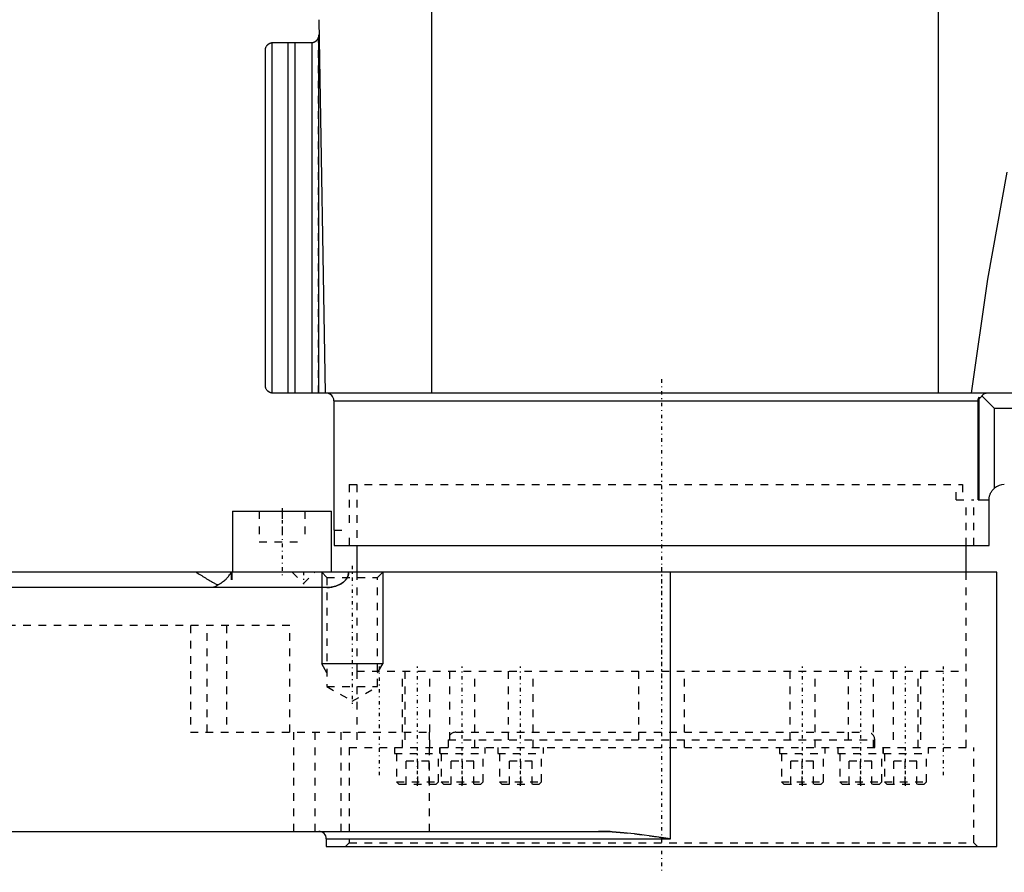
# Model space of a CAD drawing. Extents: x -171 to 342, y -1 to 570.
# Tile 3 of 5: x 86 to 215, y 140 to 251. Entities that reach past the tile are written whole.
import ezdxf

# ---------------------------------------------------------------- set-up
doc = ezdxf.new("R2010")
doc.units = 0
doc.linetypes.add('CENTER', pattern=[1.5, 0.45, -0.5, 0.05, -0.5])
doc.linetypes.add('DASHED', pattern=[2, 1, -1])
for name, color, linetype in [('AM_0', 7, 'CONTINUOUS'), ('AM_10', 7, 'CONTINUOUS'), ('AM_3', 7, 'DASHED'), ('AM_7', 7, 'CENTER')]:
    doc.layers.add(name, color=color, linetype=linetype)

msp = doc.modelspace()

# ---------------------------------------------------------------- linework, layer by layer
at = {"layer": 'AM_0', "color": 7, "linetype": 'CONTINUOUS'}
for p, q in [((206.35, 202.5), (206.35, 280.58)), ((139.87, 202.5), (139.87, 257.5)), ((125, 251.5), (125.86, 202.5)), ((118.86, 248.49), (118.86, 202.51)), ((119, 248.5), (124.03, 248.5)), ((120.95, 248.5), (120.95, 202.5)), ((121.86, 248.5), (121.86, 202.5)), ((124.11, 248.5), (124.11, 202.5)), ((124.98, 249.17), (124.98, 202.5)), ((118, 203.5), (118, 247.5)), ((341.64, 202.5), (119, 202.5)), ((211.7, 188.5), (211.7, 201.99)), ((213.7, 200.5), (212.08, 202.12)), ((127, 201.5), (127, 184.5)), ((127, 201.5), (211.57, 201.5)), ((211.57, 188.5), (211.57, 201.5)), ((213.7, 190.02), (213.7, 200.5)), ((217, 200.5), (213.7, 200.5)), ((211.57, 188.5), (213, 188.5)), ((213, 182.5), (213, 188.5)), ((113.7, 187), (113.7, 179)), ((113.7, 187), (126.7, 187)), ((126.7, 179), (126.7, 187)), ((127, 184.5), (127.03, 184.5)), ((127.03, 184.5), (127.03, 182.5)), ((127.03, 182.5), (213, 182.5)), ((130, 182.5), (130, 179)), ((210, 179), (210, 182.5)), ((214, 179), (-48.5, 179)), ((171.16, 144), (171.16, 179)), ((214, 143), (214, 179)), ((126.09, 177), (55.82, 177)), ((53.12, 145), (161.73, 145)), ((126, 144), (126, 143)), ((126, 144), (171.16, 144)), ((126, 143), (214, 143))]:
    msp.add_line(p, q, dxfattribs=at)
for points in [[(118, 247.5, 0), (118, 247.51, 0), (118, 247.52, 0), (118, 247.54, 0), (118, 247.54, 0), (118, 247.55, 0), (118, 247.56, 0), (118, 247.58, 0), (118, 247.59, 0), (118.01, 247.6, 0), (118.01, 247.62, 0), (118.01, 247.62, 0), (118.01, 247.63, 0), (118.01, 247.64, 0), (118.01, 247.65, 0), (118.01, 247.67, 0), (118.02, 247.68, 0), (118.02, 247.69, 0), (118.02, 247.7, 0), (118.02, 247.7, 0), (118.02, 247.71, 0), (118.03, 247.73, 0), (118.03, 247.73, 0), (118.03, 247.74, 0), (118.03, 247.75, 0), (118.03, 247.76, 0), (118.04, 247.77, 0), (118.04, 247.77, 0), (118.04, 247.78, 0), (118.04, 247.8, 0), (118.06, 247.83, 0), (118.08, 247.9, 0), (118.11, 247.96, 0), (118.15, 248.03, 0), (118.19, 248.09, 0), (118.21, 248.12, 0), (118.24, 248.15, 0), (118.27, 248.18, 0), (118.28, 248.19, 0), (118.29, 248.2, 0), (118.29, 248.21, 0), (118.3, 248.21, 0), (118.3, 248.22, 0), (118.31, 248.23, 0), (118.32, 248.24, 0), (118.33, 248.25, 0), (118.34, 248.25, 0), (118.35, 248.26, 0), (118.35, 248.26, 0), (118.36, 248.27, 0), (118.37, 248.28, 0), (118.38, 248.29, 0), (118.39, 248.3, 0), (118.41, 248.3, 0), (118.41, 248.31, 0), (118.42, 248.31, 0), (118.43, 248.32, 0), (118.44, 248.33, 0), (118.45, 248.34, 0), (118.46, 248.34, 0), (118.47, 248.35, 0), (118.48, 248.35, 0), (118.49, 248.36, 0), (118.5, 248.36, 0), (118.51, 248.37, 0), (118.52, 248.38, 0), (118.54, 248.39, 0), (118.55, 248.39, 0), (118.55, 248.4, 0), (118.56, 248.4, 0), (118.57, 248.41, 0), (118.59, 248.41, 0), (118.6, 248.41, 0), (118.6, 248.42, 0), (118.62, 248.42, 0), (118.63, 248.43, 0), (118.64, 248.43, 0), (118.64, 248.43, 0), (118.66, 248.44, 0), (118.67, 248.45, 0), (118.69, 248.45, 0), (118.7, 248.45, 0), (118.72, 248.46, 0), (118.72, 248.46, 0), (118.73, 248.46, 0), (118.75, 248.47, 0), (118.76, 248.47, 0), (118.78, 248.47, 0), (118.79, 248.48, 0), (118.81, 248.48, 0), (118.82, 248.48, 0), (118.82, 248.48, 0), (118.84, 248.49, 0), (118.85, 248.49, 0), (118.86, 248.49, 0)], [(118.86, 248.49, 0), (118.88, 248.49, 0), (118.93, 248.5, 0), (118.98, 248.5, 0), (119, 248.5, 0)], [(124.03, 248.5, 0), (124.05, 248.5, 0), (124.07, 248.5, 0), (124.1, 248.5, 0), (124.11, 248.5, 0)], [(124.11, 248.5, 0), (124.12, 248.5, 0), (124.13, 248.5, 0), (124.15, 248.51, 0), (124.16, 248.51, 0), (124.16, 248.51, 0), (124.18, 248.51, 0), (124.19, 248.51, 0), (124.2, 248.51, 0), (124.22, 248.52, 0), (124.23, 248.52, 0), (124.24, 248.52, 0), (124.25, 248.52, 0), (124.26, 248.53, 0), (124.27, 248.53, 0), (124.29, 248.53, 0), (124.3, 248.54, 0), (124.31, 248.54, 0), (124.32, 248.54, 0), (124.33, 248.54, 0), (124.34, 248.55, 0), (124.35, 248.55, 0), (124.36, 248.55, 0), (124.37, 248.56, 0), (124.38, 248.56, 0), (124.39, 248.57, 0), (124.4, 248.57, 0), (124.41, 248.57, 0), (124.42, 248.58, 0), (124.43, 248.58, 0), (124.44, 248.59, 0), (124.46, 248.59, 0), (124.47, 248.6, 0), (124.47, 248.6, 0), (124.48, 248.6, 0), (124.49, 248.61, 0), (124.5, 248.62, 0), (124.52, 248.62, 0), (124.53, 248.63, 0), (124.54, 248.64, 0), (124.54, 248.64, 0), (124.55, 248.64, 0), (124.56, 248.65, 0), (124.57, 248.66, 0), (124.58, 248.66, 0), (124.59, 248.67, 0), (124.6, 248.68, 0), (124.61, 248.68, 0), (124.61, 248.68, 0), (124.62, 248.69, 0), (124.63, 248.7, 0), (124.64, 248.71, 0), (124.65, 248.71, 0), (124.66, 248.72, 0), (124.67, 248.72, 0), (124.67, 248.73, 0), (124.68, 248.74, 0), (124.69, 248.74, 0), (124.72, 248.77, 0), (124.74, 248.79, 0), (124.77, 248.82, 0), (124.81, 248.87, 0), (124.85, 248.92, 0), (124.88, 248.97, 0), (124.91, 249.02, 0), (124.92, 249.04, 0), (124.93, 249.05, 0), (124.93, 249.06, 0), (124.93, 249.06, 0), (124.94, 249.07, 0), (124.94, 249.07, 0), (124.94, 249.08, 0), (124.94, 249.08, 0), (124.95, 249.09, 0), (124.95, 249.09, 0), (124.95, 249.1, 0), (124.95, 249.1, 0), (124.95, 249.11, 0), (124.96, 249.11, 0), (124.96, 249.12, 0), (124.96, 249.13, 0), (124.96, 249.13, 0), (124.97, 249.14, 0), (124.97, 249.14, 0), (124.97, 249.14, 0), (124.97, 249.15, 0), (124.97, 249.15, 0), (124.97, 249.16, 0), (124.97, 249.16, 0), (124.98, 249.16, 0), (124.98, 249.16, 0), (124.98, 249.17, 0), (124.98, 249.17, 0), (124.98, 249.17, 0), (124.98, 249.17, 0)], [(210.69, 202.5, 0), (212.85, 217.46, 0), (215.38, 231.48, 0)], [(118.86, 202.51, 0), (118.85, 202.51, 0), (118.84, 202.51, 0), (118.82, 202.52, 0), (118.82, 202.52, 0), (118.81, 202.52, 0), (118.79, 202.52, 0), (118.78, 202.53, 0), (118.76, 202.53, 0), (118.75, 202.53, 0), (118.73, 202.54, 0), (118.72, 202.54, 0), (118.72, 202.54, 0), (118.7, 202.55, 0), (118.69, 202.55, 0), (118.67, 202.55, 0), (118.66, 202.56, 0), (118.64, 202.57, 0), (118.64, 202.57, 0), (118.63, 202.57, 0), (118.62, 202.58, 0), (118.6, 202.58, 0), (118.6, 202.59, 0), (118.59, 202.59, 0), (118.57, 202.59, 0), (118.56, 202.6, 0), (118.55, 202.6, 0), (118.55, 202.61, 0), (118.54, 202.61, 0), (118.52, 202.62, 0), (118.51, 202.63, 0), (118.5, 202.64, 0), (118.49, 202.64, 0), (118.48, 202.65, 0), (118.47, 202.65, 0), (118.46, 202.66, 0), (118.45, 202.66, 0), (118.44, 202.67, 0), (118.43, 202.68, 0), (118.42, 202.69, 0), (118.41, 202.69, 0), (118.41, 202.7, 0), (118.39, 202.7, 0), (118.38, 202.71, 0), (118.37, 202.72, 0), (118.36, 202.73, 0), (118.35, 202.74, 0), (118.35, 202.74, 0), (118.34, 202.75, 0), (118.33, 202.75, 0), (118.32, 202.76, 0), (118.31, 202.77, 0), (118.3, 202.78, 0), (118.3, 202.79, 0), (118.29, 202.79, 0), (118.29, 202.8, 0), (118.28, 202.81, 0), (118.27, 202.82, 0), (118.24, 202.85, 0), (118.21, 202.88, 0), (118.19, 202.91, 0), (118.15, 202.97, 0), (118.11, 203.04, 0), (118.08, 203.1, 0), (118.06, 203.17, 0), (118.04, 203.2, 0), (118.04, 203.22, 0), (118.04, 203.23, 0), (118.04, 203.23, 0), (118.03, 203.24, 0), (118.03, 203.25, 0), (118.03, 203.26, 0), (118.03, 203.27, 0), (118.03, 203.27, 0), (118.02, 203.29, 0), (118.02, 203.3, 0), (118.02, 203.3, 0), (118.02, 203.31, 0), (118.02, 203.32, 0), (118.01, 203.33, 0), (118.01, 203.35, 0), (118.01, 203.36, 0), (118.01, 203.37, 0), (118.01, 203.38, 0), (118.01, 203.38, 0), (118.01, 203.4, 0), (118, 203.41, 0), (118, 203.42, 0), (118, 203.44, 0), (118, 203.45, 0), (118, 203.46, 0), (118, 203.46, 0), (118, 203.48, 0), (118, 203.49, 0), (118, 203.5, 0)], [(119, 202.5, 0), (118.98, 202.5, 0), (118.93, 202.5, 0), (118.88, 202.51, 0), (118.86, 202.51, 0)], [(211.57, 201.5, 0), (211.57, 201.51, 0), (211.57, 201.54, 0), (211.57, 201.57, 0), (211.57, 201.58, 0), (211.57, 201.6, 0), (211.58, 201.63, 0), (211.58, 201.65, 0), (211.59, 201.68, 0), (211.59, 201.71, 0), (211.6, 201.74, 0), (211.6, 201.75, 0), (211.61, 201.77, 0), (211.62, 201.8, 0), (211.62, 201.82, 0), (211.63, 201.85, 0), (211.64, 201.87, 0), (211.66, 201.9, 0), (211.66, 201.91, 0), (211.67, 201.92, 0), (211.68, 201.95, 0), (211.69, 201.97, 0), (211.7, 201.99, 0)], [(211.7, 201.99, 0), (211.7, 201.97, 0), (211.7, 201.94, 0), (211.71, 201.91, 0), (211.71, 201.9, 0), (211.71, 201.89, 0), (211.72, 201.88, 0), (211.72, 201.88, 0), (211.72, 201.87, 0), (211.72, 201.87, 0), (211.72, 201.87, 0), (211.73, 201.87, 0), (211.73, 201.87, 0), (211.73, 201.86, 0), (211.73, 201.86, 0), (211.73, 201.86, 0), (211.73, 201.86, 0), (211.74, 201.86, 0), (211.74, 201.86, 0), (211.74, 201.86, 0), (211.74, 201.85, 0), (211.74, 201.85, 0), (211.75, 201.85, 0), (211.75, 201.85, 0), (211.75, 201.85, 0), (211.75, 201.85, 0), (211.75, 201.85, 0), (211.75, 201.85, 0), (211.76, 201.85, 0), (211.76, 201.85, 0), (211.76, 201.85, 0), (211.76, 201.85, 0), (211.76, 201.85, 0), (211.77, 201.85, 0), (211.77, 201.85, 0), (211.77, 201.85, 0), (211.77, 201.85, 0), (211.77, 201.85, 0), (211.78, 201.85, 0), (211.78, 201.85, 0), (211.78, 201.85, 0), (211.78, 201.85, 0), (211.78, 201.86, 0), (211.79, 201.86, 0), (211.79, 201.86, 0), (211.79, 201.86, 0), (211.79, 201.86, 0), (211.8, 201.86, 0), (211.8, 201.86, 0), (211.8, 201.87, 0), (211.81, 201.87, 0), (211.81, 201.87, 0), (211.81, 201.87, 0), (211.81, 201.87, 0), (211.82, 201.88, 0), (211.82, 201.88, 0), (211.83, 201.88, 0), (211.83, 201.88, 0), (211.83, 201.89, 0), (211.84, 201.89, 0), (211.84, 201.89, 0), (211.84, 201.9, 0), (211.85, 201.9, 0), (211.86, 201.91, 0), (211.89, 201.94, 0), (211.93, 201.98, 0), (211.95, 202, 0), (211.97, 202.01, 0), (212.01, 202.05, 0), (212.06, 202.1, 0), (212.08, 202.12, 0)], [(212.08, 202.12, 0), (212.09, 202.14, 0), (212.11, 202.18, 0), (212.14, 202.22, 0), (212.15, 202.24, 0), (212.16, 202.25, 0), (212.19, 202.29, 0), (212.22, 202.32, 0), (212.24, 202.34, 0), (212.27, 202.37, 0), (212.3, 202.39, 0), (212.32, 202.4, 0), (212.33, 202.42, 0), (212.36, 202.43, 0), (212.39, 202.45, 0), (212.43, 202.46, 0), (212.46, 202.48, 0), (212.49, 202.49, 0), (212.51, 202.49, 0), (212.52, 202.49, 0), (212.55, 202.5, 0), (212.59, 202.5, 0), (212.6, 202.5, 0)], [(213, 188.5, 0), (213, 188.55, 0), (213.01, 188.64, 0), (213.01, 188.74, 0), (213.02, 188.78, 0), (213.03, 188.83, 0), (213.05, 188.92, 0), (213.07, 189.02, 0), (213.1, 189.11, 0), (213.13, 189.2, 0), (213.16, 189.29, 0), (213.18, 189.34, 0), (213.2, 189.38, 0), (213.25, 189.46, 0), (213.3, 189.55, 0), (213.35, 189.63, 0), (213.41, 189.71, 0), (213.47, 189.78, 0), (213.5, 189.82, 0), (213.53, 189.85, 0), (213.59, 189.92, 0), (213.66, 189.99, 0), (213.7, 190.02, 0)], [(108.92, 179, 0), (109, 178.95, 0), (109.16, 178.85, 0), (109.32, 178.75, 0), (109.4, 178.7, 0), (109.48, 178.65, 0), (109.64, 178.55, 0), (109.8, 178.44, 0), (109.97, 178.34, 0), (110.13, 178.25, 0), (110.29, 178.15, 0), (110.37, 178.1, 0), (110.45, 178.05, 0), (110.61, 177.96, 0), (110.77, 177.86, 0), (110.92, 177.77, 0), (111.08, 177.69, 0), (111.23, 177.6, 0), (111.31, 177.56, 0), (111.38, 177.53, 0), (111.53, 177.45, 0), (111.68, 177.38, 0), (111.75, 177.34, 0)], [(111.75, 177.34, 0), (111.83, 177.38, 0), (111.97, 177.46, 0), (112.11, 177.54, 0), (112.18, 177.58, 0), (112.25, 177.63, 0), (112.38, 177.72, 0), (112.5, 177.81, 0), (112.62, 177.91, 0), (112.73, 178.01, 0), (112.84, 178.11, 0), (112.89, 178.16, 0), (112.95, 178.21, 0), (113.04, 178.32, 0), (113.14, 178.42, 0), (113.22, 178.53, 0), (113.3, 178.64, 0), (113.38, 178.74, 0), (113.41, 178.79, 0), (113.43, 178.84, 0), (113.46, 178.88, 0), (113.47, 178.9, 0), (113.47, 178.91, 0), (113.48, 178.91, 0), (113.48, 178.92, 0), (113.48, 178.93, 0), (113.49, 178.94, 0), (113.49, 178.95, 0), (113.49, 178.96, 0), (113.49, 178.96, 0), (113.49, 178.96, 0), (113.49, 178.96, 0), (113.49, 178.96, 0), (113.49, 178.96, 0), (113.49, 178.96, 0), (113.49, 178.97, 0), (113.49, 178.97, 0), (113.49, 178.97, 0), (113.49, 178.97, 0), (113.49, 178.97, 0), (113.49, 178.97, 0), (113.49, 178.97, 0), (113.5, 178.97, 0), (113.5, 178.97, 0), (113.5, 178.98, 0), (113.5, 178.98, 0), (113.5, 178.98, 0), (113.5, 178.98, 0), (113.5, 178.98, 0), (113.5, 178.98, 0), (113.5, 178.98, 0), (113.5, 178.98, 0), (113.5, 178.99, 0), (113.5, 178.99, 0), (113.5, 178.99, 0), (113.5, 178.99, 0), (113.5, 178.99, 0), (113.5, 178.99, 0), (113.5, 178.99, 0), (113.5, 178.99, 0), (113.5, 179, 0), (113.5, 179, 0), (113.5, 179, 0), (113.5, 179, 0), (113.5, 179, 0)], [(126.09, 177, 0), (126.19, 177, 0), (126.4, 177.01, 0), (126.62, 177.04, 0), (126.73, 177.05, 0), (126.84, 177.07, 0), (127.05, 177.12, 0), (127.25, 177.18, 0), (127.44, 177.24, 0), (127.64, 177.33, 0), (127.75, 177.38, 0), (127.78, 177.4, 0), (127.82, 177.42, 0), (127.83, 177.43, 0), (127.85, 177.43, 0), (127.88, 177.45, 0), (127.91, 177.47, 0), (127.93, 177.48, 0), (127.94, 177.49, 0), (127.97, 177.51, 0), (128, 177.53, 0), (128.02, 177.54, 0), (128.03, 177.55, 0), (128.06, 177.57, 0), (128.09, 177.59, 0), (128.12, 177.61, 0), (128.15, 177.63, 0), (128.17, 177.65, 0), (128.19, 177.66, 0), (128.2, 177.67, 0), (128.23, 177.69, 0), (128.25, 177.71, 0), (128.28, 177.73, 0), (128.31, 177.76, 0), (128.33, 177.78, 0), (128.35, 177.79, 0), (128.36, 177.8, 0), (128.38, 177.83, 0), (128.41, 177.85, 0), (128.43, 177.88, 0), (128.46, 177.9, 0), (128.48, 177.93, 0), (128.5, 177.94, 0), (128.51, 177.96, 0), (128.53, 177.99, 0), (128.56, 178.01, 0), (128.58, 178.04, 0), (128.6, 178.07, 0), (128.62, 178.1, 0), (128.63, 178.11, 0), (128.64, 178.13, 0), (128.66, 178.16, 0), (128.68, 178.19, 0), (128.7, 178.22, 0), (128.72, 178.25, 0), (128.74, 178.28, 0), (128.74, 178.29, 0), (128.75, 178.31, 0), (128.77, 178.34, 0), (128.78, 178.37, 0), (128.79, 178.38, 0), (128.8, 178.4, 0), (128.81, 178.43, 0), (128.82, 178.46, 0), (128.83, 178.48, 0), (128.84, 178.5, 0), (128.85, 178.53, 0), (128.86, 178.56, 0), (128.87, 178.6, 0), (128.88, 178.63, 0), (128.89, 178.67, 0), (128.89, 178.69, 0), (128.9, 178.7, 0), (128.91, 178.74, 0), (128.91, 178.77, 0), (128.92, 178.81, 0), (128.92, 178.85, 0), (128.93, 178.88, 0), (128.93, 178.9, 0), (128.93, 178.91, 0), (128.93, 178.95, 0), (128.93, 178.98, 0), (128.93, 179, 0)], [(111.75, 177.34, 0), (111.73, 177.33, 0), (111.69, 177.29, 0), (111.65, 177.26, 0), (111.63, 177.24, 0), (111.61, 177.22, 0), (111.56, 177.19, 0), (111.52, 177.17, 0), (111.48, 177.14, 0), (111.44, 177.12, 0), (111.39, 177.1, 0), (111.37, 177.09, 0), (111.35, 177.08, 0), (111.3, 177.06, 0), (111.26, 177.04, 0), (111.21, 177.03, 0), (111.17, 177.02, 0), (111.12, 177.01, 0), (111.1, 177.01, 0), (111.08, 177.01, 0), (111.03, 177, 0), (110.99, 177, 0), (110.97, 177, 0)], [(171.16, 144, 0), (169.65, 144.23, 0), (166.46, 144.66, 0), (164.58, 144.86, 0), (164.05, 144.9, 0), (163.52, 144.94, 0), (163.26, 144.96, 0), (163, 144.97, 0), (162.49, 144.99, 0), (161.98, 145, 0), (161.73, 145, 0)]]:
    msp.add_polyline3d(points, dxfattribs=at)
for centre, radius, start, end in [((124.03, 249.5), 1, 340.8041, 1), ((126, 201.5), 1, 0, 90), ((215, 188.5), 2, 90, 130.5416), ((125, 144), 1, 0, 90)]:
    msp.add_arc(centre, radius, start, end, dxfattribs=at)
at = {"layer": 'AM_10', "color": 7, "linetype": 'CONTINUOUS'}
for p, q in [((125.4, 179), (125.4, 167)), ((133.4, 179), (133.4, 167)), ((133.4, 167), (125.4, 167)), ((126.08, 165.8), (125.4, 167)), ((132.72, 165.8), (133.4, 167))]:
    msp.add_line(p, q, dxfattribs=at)
at = {"layer": 'AM_3', "color": 6, "linetype": 'DASHED'}
for p, q in [((124.11, 248.5), (124.11, 202.5)), ((124.98, 249.17), (124.98, 202.5)), ((124.99, 202.5), (124.99, 249.2)), ((129, 190.5), (129, 184.5)), ((129, 190.5), (209.5, 190.5)), ((130, 190.5), (130, 182.5)), ((208.7, 188.5), (208.7, 190.5)), ((209.5, 190.5), (209.5, 188.5)), ((208.7, 188.5), (211, 188.5)), ((210, 182.5), (210, 188.5)), ((211, 182.5), (211, 188.5)), ((117.2, 187), (117.2, 183)), ((120.2, 187), (120.2, 183)), ((123.2, 187), (123.2, 183)), ((127.03, 184.5), (129.03, 184.5)), ((129.03, 182.5), (129.03, 184.5)), ((117.2, 183), (123.2, 183)), ((113.5, 179), (113.5, 177)), ((113.59, 179), (113.59, 177)), ((121.5, 179), (123, 177.5)), ((123, 177.5), (124.5, 179)), ((125.4, 179), (126.08, 178.32)), ((130, 179), (130, 166)), ((132.72, 178.32), (133.4, 179)), ((210, 166), (210, 179)), ((126.08, 178.32), (126.08, 164)), ((126.08, 178.32), (132.72, 178.32)), ((132.72, 164), (132.72, 178.32)), ((121.21, 172), (58.78, 172)), ((108.16, 172), (108.16, 158)), ((110.35, 158), (110.35, 172)), ((112.89, 172), (112.89, 158)), ((121.21, 158), (121.21, 172)), ((130, 166), (130, 156)), ((130, 166), (210, 166)), ((136, 156), (136, 166)), ((136.31, 166), (136.31, 156)), ((139.61, 156), (139.61, 166)), ((142.19, 166), (142.19, 156)), ((145.49, 156), (145.49, 166)), ((149.85, 166), (149.85, 156)), ((153.15, 156), (153.15, 166)), ((167, 166), (167, 156)), ((173, 156), (173, 166)), ((186.85, 166), (186.85, 156)), ((190.15, 156), (190.15, 166)), ((194.51, 166), (194.51, 156)), ((197.81, 156), (197.81, 166)), ((200.39, 166), (200.39, 156)), ((203.69, 156), (203.69, 166)), ((204, 166), (204, 156)), ((210, 156), (210, 166)), ((126.08, 164), (129.4, 162.08)), ((126.08, 164), (132.72, 164)), ((129.4, 162.08), (132.72, 164)), ((108.16, 158), (139.54, 158)), ((121.68, 158), (121.68, 145)), ((124.52, 145), (124.52, 158)), ((127.9, 158), (127.9, 145)), ((139.54, 145), (139.54, 158)), ((143, 158), (197, 158)), ((142, 157), (142, 156)), ((142, 157), (198, 157)), ((198, 156), (198, 157)), ((129, 156), (129, 143.5)), ((129, 156), (211, 156)), ((134.96, 156), (134.96, 155.2)), ((134.96, 155.2), (146.84, 155.2)), ((135.21, 155.2), (135.21, 151.5)), ((140.71, 151.5), (140.71, 155.2)), ((140.84, 156), (140.84, 155.2)), ((140.96, 155.2), (140.96, 156)), ((141.09, 155.2), (141.09, 151.5)), ((146.59, 151.5), (146.59, 155.2)), ((146.84, 155.2), (146.84, 156)), ((148.5, 156), (148.5, 155.2)), ((148.5, 155.2), (154.5, 155.2)), ((148.75, 155.2), (148.75, 151.5)), ((154.25, 151.5), (154.25, 155.2)), ((154.5, 155.2), (154.5, 156)), ((185.5, 156), (185.5, 155.2)), ((185.5, 155.2), (191.5, 155.2)), ((185.75, 155.2), (185.75, 151.5)), ((191.25, 151.5), (191.25, 155.2)), ((191.5, 155.2), (191.5, 156)), ((193.16, 156), (193.16, 155.2)), ((193.16, 155.2), (205.04, 155.2)), ((193.41, 155.2), (193.41, 151.5)), ((198.91, 151.5), (198.91, 155.2)), ((199.04, 156), (199.04, 155.2)), ((199.16, 155.2), (199.16, 156)), ((199.29, 155.2), (199.29, 151.5)), ((204.79, 151.5), (204.79, 155.2)), ((205.04, 155.2), (205.04, 156)), ((211, 143.5), (211, 156)), ((136.5, 151.2), (136.5, 154.2)), ((139.5, 154.2), (136.5, 154.2)), ((138, 151.2), (138, 154.2)), ((139.5, 151.2), (139.5, 154.2)), ((142.38, 151.2), (142.38, 154.2)), ((145.38, 154.2), (142.38, 154.2)), ((143.88, 151.2), (143.88, 154.2)), ((145.38, 151.2), (145.38, 154.2)), ((150.04, 151.2), (150.04, 154.2)), ((153.04, 154.2), (150.04, 154.2)), ((151.54, 151.2), (151.54, 154.2)), ((153.04, 151.2), (153.04, 154.2)), ((186.96, 151.2), (186.96, 154.2)), ((189.96, 154.2), (186.96, 154.2)), ((188.46, 151.2), (188.46, 154.2)), ((189.96, 151.2), (189.96, 154.2)), ((194.62, 151.2), (194.62, 154.2)), ((197.62, 154.2), (194.62, 154.2)), ((196.12, 151.2), (196.12, 154.2)), ((197.62, 151.2), (197.62, 154.2)), ((200.5, 151.2), (200.5, 154.2)), ((203.5, 154.2), (200.5, 154.2)), ((202, 151.2), (202, 154.2)), ((203.5, 151.2), (203.5, 154.2)), ((135.21, 151.5), (135.51, 151.2)), ((135.21, 151.5), (140.71, 151.5)), ((140.41, 151.2), (140.71, 151.5)), ((141.09, 151.5), (141.39, 151.2)), ((141.09, 151.5), (146.59, 151.5)), ((146.29, 151.2), (146.59, 151.5)), ((148.75, 151.5), (149.05, 151.2)), ((148.75, 151.5), (154.25, 151.5)), ((153.95, 151.2), (154.25, 151.5)), ((185.75, 151.5), (186.05, 151.2)), ((185.75, 151.5), (191.25, 151.5)), ((190.95, 151.2), (191.25, 151.5)), ((193.41, 151.5), (193.71, 151.2)), ((193.41, 151.5), (198.91, 151.5)), ((198.61, 151.2), (198.91, 151.5)), ((199.29, 151.5), (199.59, 151.2)), ((199.29, 151.5), (204.79, 151.5)), ((204.49, 151.2), (204.79, 151.5)), ((135.51, 151.2), (140.41, 151.2)), ((141.39, 151.2), (146.29, 151.2)), ((149.05, 151.2), (153.95, 151.2)), ((186.05, 151.2), (190.95, 151.2)), ((193.71, 151.2), (198.61, 151.2)), ((199.59, 151.2), (204.49, 151.2)), ((129, 143.5), (128.5, 143)), ((129, 143.5), (211, 143.5)), ((211.5, 143), (211, 143.5))]:
    msp.add_line(p, q, dxfattribs=at)
for points in [[(124.11, 248.5, 0), (124.12, 248.5, 0), (124.13, 248.5, 0), (124.15, 248.51, 0), (124.15, 248.51, 0), (124.16, 248.51, 0), (124.17, 248.51, 0), (124.19, 248.51, 0), (124.2, 248.51, 0), (124.21, 248.52, 0), (124.23, 248.52, 0), (124.23, 248.52, 0), (124.24, 248.52, 0), (124.25, 248.52, 0), (124.27, 248.53, 0), (124.28, 248.53, 0), (124.29, 248.53, 0), (124.31, 248.54, 0), (124.31, 248.54, 0), (124.32, 248.54, 0), (124.33, 248.55, 0), (124.34, 248.55, 0), (124.35, 248.55, 0), (124.36, 248.55, 0), (124.37, 248.56, 0), (124.38, 248.56, 0), (124.39, 248.56, 0), (124.39, 248.57, 0), (124.41, 248.57, 0), (124.42, 248.58, 0), (124.43, 248.58, 0), (124.44, 248.59, 0), (124.45, 248.59, 0), (124.46, 248.59, 0), (124.46, 248.6, 0), (124.48, 248.6, 0), (124.49, 248.61, 0), (124.5, 248.61, 0), (124.51, 248.62, 0), (124.52, 248.63, 0), (124.53, 248.63, 0), (124.53, 248.63, 0), (124.54, 248.64, 0), (124.55, 248.64, 0), (124.56, 248.65, 0), (124.57, 248.66, 0), (124.58, 248.66, 0), (124.59, 248.67, 0), (124.59, 248.67, 0), (124.6, 248.68, 0), (124.61, 248.68, 0), (124.62, 248.69, 0), (124.63, 248.7, 0), (124.64, 248.71, 0), (124.65, 248.71, 0), (124.65, 248.71, 0), (124.66, 248.72, 0), (124.67, 248.73, 0), (124.7, 248.75, 0), (124.72, 248.77, 0), (124.75, 248.8, 0), (124.79, 248.84, 0), (124.83, 248.89, 0), (124.86, 248.94, 0), (124.89, 248.99, 0), (124.92, 249.04, 0), (124.93, 249.06, 0), (124.94, 249.08, 0), (124.95, 249.11, 0), (124.96, 249.11, 0), (124.96, 249.12, 0), (124.96, 249.12, 0), (124.96, 249.13, 0), (124.96, 249.13, 0), (124.97, 249.14, 0), (124.97, 249.14, 0), (124.97, 249.15, 0), (124.97, 249.16, 0), (124.97, 249.16, 0), (124.98, 249.16, 0), (124.98, 249.17, 0), (124.98, 249.17, 0), (124.98, 249.17, 0)], [(124.98, 249.17, 0), (124.98, 249.18, 0), (124.98, 249.18, 0), (124.98, 249.18, 0), (124.98, 249.18, 0), (124.98, 249.18, 0), (124.98, 249.19, 0), (124.98, 249.19, 0), (124.99, 249.19, 0), (124.99, 249.19, 0), (124.99, 249.19, 0), (124.99, 249.2, 0), (124.99, 249.2, 0), (124.99, 249.2, 0), (124.99, 249.2, 0), (124.99, 249.2, 0), (124.99, 249.2, 0), (124.99, 249.2, 0), (124.99, 249.2, 0), (124.99, 249.2, 0), (124.99, 249.2, 0), (124.99, 249.2, 0), (124.99, 249.2, 0)], [(128.93, 179, 0), (128.93, 178.98, 0), (128.93, 178.95, 0), (128.93, 178.91, 0), (128.93, 178.9, 0), (128.93, 178.88, 0), (128.92, 178.85, 0), (128.92, 178.81, 0), (128.91, 178.77, 0), (128.91, 178.74, 0), (128.9, 178.7, 0), (128.89, 178.69, 0), (128.89, 178.67, 0), (128.88, 178.63, 0), (128.87, 178.6, 0), (128.86, 178.56, 0), (128.85, 178.53, 0), (128.84, 178.5, 0), (128.83, 178.48, 0), (128.82, 178.46, 0), (128.81, 178.43, 0), (128.8, 178.4, 0), (128.79, 178.38, 0), (128.78, 178.37, 0), (128.77, 178.34, 0), (128.75, 178.31, 0), (128.74, 178.29, 0), (128.74, 178.28, 0), (128.72, 178.25, 0), (128.7, 178.22, 0), (128.68, 178.19, 0), (128.66, 178.16, 0), (128.64, 178.13, 0), (128.63, 178.11, 0), (128.62, 178.1, 0), (128.6, 178.07, 0), (128.58, 178.04, 0), (128.56, 178.01, 0), (128.53, 177.99, 0), (128.51, 177.96, 0), (128.5, 177.94, 0), (128.48, 177.93, 0), (128.46, 177.9, 0), (128.43, 177.88, 0), (128.41, 177.85, 0), (128.38, 177.83, 0), (128.36, 177.8, 0), (128.35, 177.79, 0), (128.33, 177.78, 0), (128.31, 177.76, 0), (128.28, 177.73, 0), (128.25, 177.71, 0), (128.23, 177.69, 0), (128.2, 177.67, 0), (128.19, 177.66, 0), (128.17, 177.65, 0), (128.15, 177.63, 0), (128.12, 177.61, 0), (128.09, 177.59, 0), (128.06, 177.57, 0), (128.03, 177.55, 0), (128.02, 177.54, 0), (128, 177.53, 0), (127.97, 177.51, 0), (127.94, 177.49, 0), (127.93, 177.48, 0), (127.91, 177.47, 0), (127.88, 177.45, 0), (127.85, 177.43, 0), (127.83, 177.43, 0), (127.82, 177.42, 0), (127.78, 177.4, 0), (127.75, 177.38, 0), (127.64, 177.33, 0), (127.44, 177.24, 0), (127.25, 177.18, 0), (127.05, 177.12, 0), (126.84, 177.07, 0), (126.73, 177.05, 0), (126.62, 177.04, 0), (126.4, 177.01, 0), (126.19, 177, 0), (126.09, 177, 0)], [(161.73, 145, 0), (161.98, 145, 0), (162.49, 144.99, 0), (163, 144.97, 0), (163.26, 144.96, 0), (163.52, 144.94, 0), (164.05, 144.9, 0), (164.58, 144.86, 0), (166.46, 144.66, 0), (169.65, 144.23, 0), (171.16, 144, 0)]]:
    msp.add_polyline3d(points, dxfattribs=at)
for centre, start, end in [((143, 157), 90, 180), ((197, 157), 0, 90)]:
    msp.add_arc(centre, 1, start, end, dxfattribs=at)
at = {"layer": 'AM_7', "color": 4, "linetype": 'CENTER'}
for p, q in [((170, 204.32), (170, 164.18)), ((120.2, 187.4), (120.2, 178.6)), ((129.4, 179.85), (129.4, 161.24)), ((123, 179.07), (123, 177.43)), ((170, 179.65), (170, 139.62)), ((133, 152.35), (133, 166.65)), ((137.96, 150.96), (137.96, 166.65)), ((143.84, 150.96), (143.84, 166.65)), ((151.5, 150.96), (151.5, 166.65)), ((188.5, 150.96), (188.5, 166.65)), ((196.16, 150.96), (196.16, 166.65)), ((202.04, 150.96), (202.04, 166.65)), ((207, 152.35), (207, 166.65))]:
    msp.add_line(p, q, dxfattribs=at)

doc.saveas('drawing.dxf')
